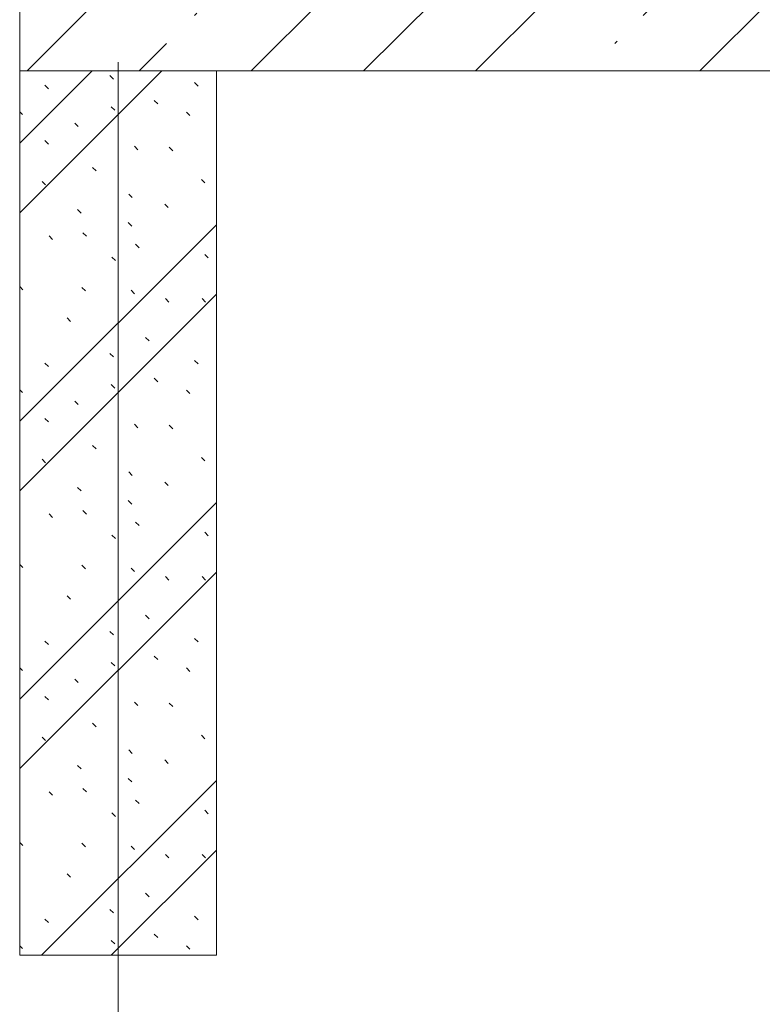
# Model space of a CAD drawing. Header units: millimetres. Extents: x -3267 to 40126, y 29201 to 102288.
# Tile 217 of 256: x 9826 to 10581, y 56644 to 57646. Entities that reach past the tile are written whole.
import ezdxf

# ---------------------------------------------------------------- set-up
doc = ezdxf.new("R2010")
doc.units = ezdxf.units.MM
doc.linetypes.add('4_ Штрихпунктир_ 10 х 2 мм', pattern=[1400, 1000, -200, 0, -200])
for name, color, linetype, lineweight in [('A-WALL-____-MCUT', 7, 'Continuous', 9), ('A-WALL-____-PATT', 7, 'Continuous', 9), ('S-COLS-____-MCUT', 7, 'Continuous', 9), ('S-COLS-____-OTLN', 7, 'Continuous', 9), ('S-GRID-____-OTLN', 7, 'Continuous', 9)]:
    doc.layers.add(name, color=color, linetype=linetype, lineweight=lineweight)

# ---------------------------------------------------------------- blocks, each defined once
blk = doc.blocks.new('КР_Колонна_ЖБ_Прямоугольная - 300x2400h_B40-V6-ВКК_02_К1_З_ЭОМ_кабель_')
at = {"layer": 'S-COLS-____-OTLN', "lineweight": 5, "true_color": 0xaaaaaa}
h = blk.add_hatch(dxfattribs=at)
h.set_pattern_fill('FP_7', color=253, style=0, pattern_type=2)
h.set_pattern_definition([(315, (-58025, 9300), (114.04925, 114.04925), []), (315, (-58025, 9185.95), (114.04925, 114.04925), [201.613, -40.323, 3.353, -36.97])])
h.paths.add_polyline_path([(-150, 1200), (-150, -1200), (150, -1200), (150, 1200)])
at = {"layer": 'S-COLS-____-MCUT', "color": 253, "lineweight": 5, "true_color": 0xaaaaaa}
for p, q in [((150, 1200), (-150, 1200)), ((-150, 1200), (-150, -1200))]:
    blk.add_line(p, q, dxfattribs=at)
blk = doc.blocks.new('Наметкина 10_РД_АР_К1_отсоединено_rvt-1-ВКК_02_К1_З_ЭОМ_кабель_')
at = {"layer": 'A-WALL-____-PATT', "lineweight": 5, "true_color": 0xaaaaaa}
h = blk.add_hatch(dxfattribs=at)
h.set_pattern_fill('FP_1', color=253, style=0, pattern_type=2)
h.set_pattern_definition([(135, (150.28, 188.64), (-282.8427, 3e-14), [5, -395]), (135, (174.9, 237.36), (-282.8427, 3e-14), [5, -395]), (135, (211.96, 236.53), (-282.8427, 3e-14), [5, -395]), (135, (114.96, 223.96), (-282.8427, 3e-14), [5, -395]), (135, (77.54, 223.96), (-282.8427, 3e-14), [5, -395]), (135, (57.44, 184.52), (-282.8427, 3e-14), [5, -395]), (135, (66.21, 142.9), (-282.8427, 3e-14), [5, -395]), (135, (107.33, 161), (-282.8427, 3e-14), [5, -395]), (135, (99.08, 130.94), (-282.8427, 3e-14), [5, -395]), (135, (22.6, 136.46), (-282.8427, 3e-14), [5, -395]), (135, (21.16, 168.08), (-282.8427, 3e-14), [5, -395]), (135, (46.13, 96.12), (-282.8427, 3e-14), [5, -395]), (135, (3.54, 74.6), (-282.8427, 3e-14), [5, -395]), (135, (40.3, 47.56), (-282.8427, 3e-14), [5, -395]), (135, (39.77, 18.47), (-282.8427, 3e-14), [5, -395]), (135, (76.94, 37.28), (-282.8427, 3e-14), [5, -395]), (135, (114.18, 62.4), (-282.8427, 3e-14), [5, -395]), (135, (139.87, 90.2), (-282.8427, 3e-14), [5, -395]), (135, (141.44, 15.82), (-282.8427, 3e-14), [5, -395]), (135, (188.69, 26.73), (-282.8427, 3e-14), [5, -395]), (135, (176.14, 51.36), (-282.8427, 3e-14), [5, -395]), (135, (177.03, 0), (-282.8427, 3e-14), [5, -395]), (135, (276.61, 8.22), (-282.8427, 3e-14), [5, -395]), (135, (271.19, 31.72), (-282.8427, 3e-14), [5, -395]), (135, (268.29, 119.65), (-282.8427, 3e-14), [5, -395]), (135, (237.92, 101.95), (-282.8427, 3e-14), [5, -395]), (135, (237.92, 158.27), (-282.8427, 3e-14), [5, -395]), (135, (260.4, 204.35), (-282.8427, 3e-14), [5, -395]), (135, (275.54, 235.4), (-282.8427, 3e-14), [5, -395]), (135, (117.62, 268.96), (-282.8427, 3e-14), [5, -395]), (135, (203.62, 273.83), (-282.8427, 3e-14), [5, -395]), (135, (47.24, 279.3), (-282.8427, 3e-14), [5, -395]), (135, (23.2, 266.16), (-282.8427, 3e-14), [5, -395]), (135, (42.78, 232.52), (-282.8427, 3e-14), [5, -395]), (135, (177.76, 90.57), (-282.8427, 3e-14), [5, -395]), (135, (181.12, 121.8), (-282.8427, 3e-14), [5, -395]), (135, (206.73, 172.06), (-282.8427, 3e-14), [5, -395]), (135, (143.14, 136.62), (-282.8427, 3e-14), [5, -395]), (135, (211.51, 131.86), (-282.8427, 3e-14), [5, -395]), (135, (81.47, 95.1), (-282.8427, 3e-14), [5, -395]), (135, (235.13, 60.46), (-282.8427, 3e-14), [5, -395]), (135, (242.24, 4.89), (-282.8427, 3e-14), [5, -395]), (45, (0, 106.07), (-282.8427, 0), []), (45, (106.07, 0), (-282.8427, 0), []), (45, (176.78, 0), (-282.8427, 0), []), (45, (0, 176.78), (-282.8427, 0), [])])
h.paths.add_polyline_path([(8100, 56975), (8300, 56975), (8300, 57875), (8100, 57875), (8100, 57575.2)])
at = {"layer": 'A-WALL-____-MCUT', "color": 253, "lineweight": 5, "true_color": 0xaaaaaa}
for p, q in [((8100, 57875), (8100, 56975)), ((8300, 56975), (8300, 57875)), ((8100, 56975), (8300, 56975))]:
    blk.add_line(p, q, dxfattribs=at)
at = {"layer": 'S-COLS-____-OTLN', "color": 253, "lineweight": 5, "true_color": 0xaaaaaa, "rotation": 89.9999999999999}
blk.add_blockref('КР_Колонна_ЖБ_Прямоугольная - 300x2400h_B40-V6-ВКК_02_К1_З_ЭОМ_кабель_', (9300, 58025), dxfattribs=at)

msp = doc.modelspace()

# ---------------------------------------------------------------- linework, layer by layer
at = {"layer": 'S-GRID-____-OTLN', "color": 253, "linetype": '4_ Штрихпунктир_ 10 х 2 мм', "true_color": 0xaaaaaa}
msp.add_line((9925.6, 30000.7), (9925.6, 101488.3), dxfattribs=at)

# ---------------------------------------------------------------- block references
at = {"lineweight": 5}
msp.add_blockref('Наметкина 10_РД_АР_К1_отсоединено_rvt-1-ВКК_02_К1_З_ЭОМ_кабель_', (1725.6, -281.3), dxfattribs=at)

doc.saveas('drawing.dxf')
